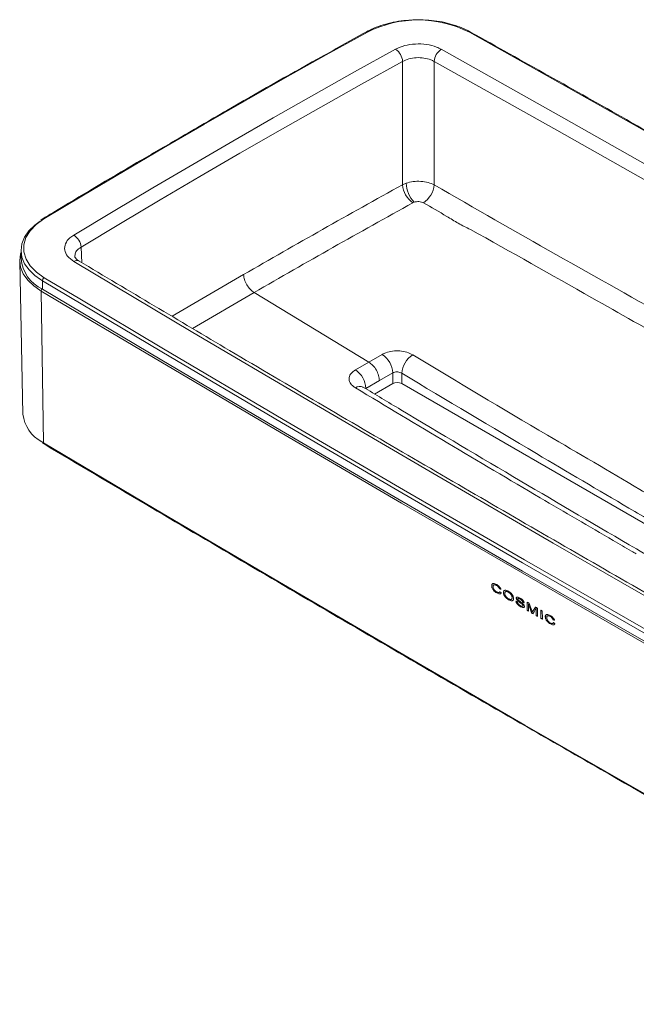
# Model space of a CAD drawing. Header units: millimetres. Extents: x -393 to 304, y 27 to 402.
# Tile 3 of 5: x 19 to 141, y 30 to 224. Entities that reach past the tile are written whole.
import ezdxf

# ---------------------------------------------------------------- set-up
doc = ezdxf.new("R2010")
doc.units = ezdxf.units.MM

msp = doc.modelspace()

# ---------------------------------------------------------------- linework, layer by layer
at = {"color": 7, "linetype": 'Continuous', "lineweight": 15}
for p, q in [((95.69, 191.75), (94.98, 191.44)), ((97.01, 187.87), (97.25, 187.98)), ((23.91, 184.71), (23.54, 184.47)), ((19.65, 178.5), (19.65, 176.86)), ((19.38, 176.38), (20.02, 146.17)), ((23.87, 170.85), (23.87, 172.48)), ((23.62, 170.46), (24.08, 140.5)), ((65.66, 170.16), (88.33, 156.43)), ((88.33, 156.43), (90.97, 157.96)), ((85.67, 154.9), (88.33, 156.43)), ((93.05, 154.31), (90.41, 152.79)), ((93.05, 152.2), (93.05, 154.31)), ((94.82, 152.2), (94.82, 154.24)), ((90.41, 152.79), (87.75, 151.25)), ((89.47, 150.13), (93.05, 152.2)), ((94.82, 152.2), (159.16, 115.06)), ((23.88, 140.49), (24.18, 140.28)), ((112.59, 112.31), (112.58, 112.3)), ((113.01, 112.48), (113.01, 112.48)), ((113.56, 112.37), (113.56, 112.36)), ((113.6, 110.88), (113.6, 110.88)), ((114.07, 110.98), (114.08, 110.99)), ((114.12, 111.71), (114.12, 111.71)), ((114.91, 110.93), (114.9, 110.93)), ((115.33, 111.13), (115.32, 111.13)), ((115.9, 111.02), (115.9, 111.01)), ((115.92, 109.54), (115.92, 109.54)), ((116.49, 109.62), (116.49, 109.63)), ((116.63, 109.96), (116.62, 109.95)), ((117.45, 109.87), (117.44, 109.86)), ((117.77, 109.34), (117.76, 109.33)), ((118.2, 109.69), (118.2, 109.68)), ((118.7, 109.11), (118.99, 108.94)), ((118.7, 109.11), (118.7, 109.11)), ((118.29, 108.18), (118.28, 108.17)), ((118.53, 108.72), (118.52, 108.71)), ((118.7, 108.26), (118.71, 108.26)), ((118.77, 108.37), (118.76, 108.36)), ((119.59, 107.45), (119.58, 107.44)), ((119.59, 107.45), (119.88, 107.28)), ((119.86, 108.65), (119.85, 108.65)), ((120.47, 106.94), (120.46, 106.94)), ((120.63, 107.09), (120.62, 107.09)), ((120.74, 107.28), (120.73, 107.28)), ((121.34, 107.79), (121.34, 107.79)), ((121.36, 106.42), (121.36, 106.42)), ((122.32, 105.87), (122.31, 105.87)), ((123.18, 106.19), (123.17, 106.19)), ((123.6, 106.37), (123.59, 106.36)), ((124.15, 106.26), (124.14, 106.25)), ((124.71, 105.6), (124.71, 105.6)), ((124.19, 104.77), (124.19, 104.77)), ((124.66, 104.87), (124.67, 104.88))]:
    msp.add_line(p, q, dxfattribs=at)
at = {"color": 8, "linetype": 'Continuous', "lineweight": 15}
for p, q in [((31.68, 176.04), (31.49, 179.12)), ((24.23, 173.09), (31.26, 168.89)), ((63.59, 173.71), (49.47, 165.47)), ((23.87, 172.48), (23.46, 172.73)), ((23.62, 170.46), (23.37, 170.6)), ((53.51, 163.07), (65.66, 170.16)), ((23.75, 140.71), (24.08, 140.5))]:
    msp.add_line(p, q, dxfattribs=at)
at = {"color": 7, "linetype": 'Continuous', "lineweight": 15, "flags": 128}
for points in [[(88.07, 221.58), (79.93, 217.06), (71.83, 212.51), (63.77, 207.94), (55.76, 203.34), (47.8, 198.72), (39.88, 194.07), (32, 189.39), (24.17, 184.69)], [(299.43, 111.14), (275.88, 125.14), (252.22, 139.09), (228.47, 152.98), (204.61, 166.81), (180.65, 180.58), (156.59, 194.29), (132.43, 207.95), (108.17, 221.55)], [(30.05, 181.5), (37.84, 186.17), (45.67, 190.82), (53.55, 195.45), (61.47, 200.05), (69.44, 204.62), (77.45, 209.17), (85.5, 213.69), (93.6, 218.19)], [(102.61, 218.17), (126.83, 204.6), (150.95, 190.96), (174.98, 177.27), (198.9, 163.51), (222.72, 149.7), (246.45, 135.83), (270.06, 121.91), (293.58, 107.92)], [(94.98, 215.78), (86.89, 211.28), (78.84, 206.77), (70.84, 202.22), (62.88, 197.66), (54.97, 193.06), (47.1, 188.44), (39.27, 183.79), (31.49, 179.12)], [(94.98, 215.78), (94.98, 202.47), (94.98, 191.44)], [(101.21, 191.41), (101.22, 202.46), (101.22, 215.77)], [(292.15, 105.55), (268.63, 119.53), (245.02, 133.45), (221.3, 147.31), (197.49, 161.12), (173.57, 174.87), (149.55, 188.56), (125.43, 202.19), (101.22, 215.77)], [(24.17, 184.69), (22.63, 183.58), (21.43, 182.34), (20.61, 181), (20.2, 179.59), (20.21, 178.17), (20.63, 176.77), (21.46, 175.43), (22.67, 174.19), (24.23, 173.09)], [(23.46, 172.73), (22.4, 173.5), (21.23, 174.64), (20.36, 175.86), (19.83, 177.15), (19.65, 178.47), (19.82, 179.79), (20.34, 181.08), (21.19, 182.31), (22.35, 183.46), (23.42, 184.24)], [(23.37, 170.6), (22.14, 171.48), (20.96, 172.61), (20.09, 173.84), (19.56, 175.14), (19.38, 176.46), (19.55, 177.79), (19.65, 178.13)], [(221.05, 66.05), (196.83, 79.63), (172.7, 93.26), (148.68, 106.96), (124.75, 120.71), (100.93, 134.52), (77.21, 148.39), (53.59, 162.31), (30.07, 176.3)], [(215.14, 62.06), (190.88, 75.66), (166.72, 89.31), (142.65, 103.03), (118.69, 116.8), (94.83, 130.63), (71.08, 144.52), (47.42, 158.47), (23.87, 172.48)], [(215.18, 59.87), (190.93, 73.51), (166.77, 87.21), (142.7, 100.96), (118.71, 114.76), (94.8, 128.61), (70.99, 142.51), (47.26, 156.46), (23.62, 170.46)], [(23.87, 170.85), (47.42, 156.84), (71.08, 142.89), (94.83, 129), (118.69, 115.17), (142.65, 101.4), (166.72, 87.68), (190.88, 74.02), (215.14, 60.43)], [(31.26, 168.89), (47.78, 159.08), (71.43, 145.14), (95.19, 131.25), (119.05, 117.41), (143.01, 103.64), (167.07, 89.93), (191.23, 76.27), (204.19, 68.99)], [(24.08, 140.5), (47.72, 126.51), (71.45, 112.56), (95.26, 98.66), (119.16, 84.81), (143.15, 71.01), (167.23, 57.27), (191.39, 43.57), (215.63, 29.92)], [(117.38, 109.27), (117.42, 109.25), (117.45, 109.23), (117.49, 109.21), (117.53, 109.19), (117.56, 109.16), (117.6, 109.14), (117.63, 109.12), (117.67, 109.1)], [(118.99, 108.94), (118.95, 108.96), (118.91, 108.98), (118.88, 109), (118.84, 109.02), (118.8, 109.04), (118.77, 109.06), (118.73, 109.09), (118.7, 109.11)], [(119.56, 109.07), (119.58, 108.04), (119.59, 107.45)], [(119.56, 109.06), (119.61, 109.03), (119.67, 109), (119.72, 108.97), (119.78, 108.93), (119.83, 108.9), (119.89, 108.87), (119.95, 108.84), (120, 108.81)], [(119.58, 107.44), (119.58, 107.65), (119.56, 109.06)], [(119.87, 107.28), (119.83, 107.3), (119.8, 107.32), (119.76, 107.34), (119.72, 107.36), (119.69, 107.38), (119.65, 107.4), (119.62, 107.42), (119.58, 107.44)], [(119.85, 108.65), (119.87, 107.45), (119.87, 107.28)], [(120.73, 106.78), (120.7, 106.8), (120.66, 106.82), (120.63, 106.84), (120.6, 106.86), (120.56, 106.88), (120.53, 106.9), (120.49, 106.92), (120.46, 106.94)], [(120.47, 106.94), (120.5, 106.92), (120.53, 106.9), (120.57, 106.88), (120.6, 106.86), (120.64, 106.84), (120.67, 106.82), (120.71, 106.8), (120.74, 106.78)], [(121.23, 108.1), (121.28, 108.07), (121.33, 108.04), (121.38, 108.01), (121.43, 107.98), (121.48, 107.96), (121.52, 107.93), (121.57, 107.9), (121.62, 107.87)], [(121.36, 106.42), (121.35, 106.59), (121.34, 107.79)], [(121.34, 107.79), (121.36, 106.89), (121.36, 106.42)], [(121.62, 107.87), (121.64, 106.45), (121.65, 106.25)], [(122.31, 105.87), (122.31, 106.07), (122.29, 107.49)], [(122.29, 107.49), (122.33, 107.46), (122.36, 107.44), (122.4, 107.42), (122.44, 107.4), (122.47, 107.38), (122.51, 107.36), (122.54, 107.34), (122.58, 107.32)], [(122.3, 107.49), (122.31, 106.46), (122.32, 105.87)], [(122.58, 107.32), (122.6, 105.9), (122.61, 105.7)], [(121.65, 106.25), (121.61, 106.27), (121.57, 106.29), (121.54, 106.31), (121.5, 106.34), (121.47, 106.36), (121.43, 106.38), (121.39, 106.4), (121.36, 106.42)], [(121.36, 106.42), (121.4, 106.4), (121.44, 106.38), (121.47, 106.36), (121.51, 106.34), (121.55, 106.32), (121.58, 106.3), (121.62, 106.28), (121.65, 106.26)], [(122.61, 105.7), (122.57, 105.72), (122.53, 105.74), (122.5, 105.76), (122.46, 105.78), (122.42, 105.8), (122.39, 105.82), (122.35, 105.85), (122.31, 105.87)], [(122.32, 105.87), (122.36, 105.85), (122.39, 105.83), (122.43, 105.81), (122.47, 105.79), (122.5, 105.77), (122.54, 105.74), (122.58, 105.72), (122.61, 105.7)]]:
    msp.add_lwpolyline(points, dxfattribs=at)
at = {"color": 7, "linetype": 'Continuous', "lineweight": 15}
for centre, radius, start, end in [((98.09, 201.62), 22.33, 63.1585, 116.6561), ((91.84, 215.57), 3.15, 3.6549, 55.9785), ((104.35, 215.56), 3.13, 123.6902, 176.2969), ((99.74, 191.78), 4.77, 184.1094, 235.1724), ((101.66, 192.01), 5.97, 182.4721, 222.4503), ((96.42, 191.84), 4.81, 303.9745, 354.9164), ((28.47, 178.91), 3.03, 4.0472, 58.612), ((26.9, 177.45), 7.27, 184.6566, 245.3598), ((24.62, 172.44), 0.757, 121.615, 177.2718), ((88.43, 154.09), 4.62, 2.665, 56.6465), ((99.5, 153.93), 4.69, 122.4649, 176.2042), ((83.13, 151.03), 4.62, 2.6572, 56.6453), ((93.93, 150.5), 1.92, 62.6097, 117.3902), ((27.02, 146.94), 7.04, 186.2413, 242.2957)]:
    msp.add_arc(centre, radius, start, end, dxfattribs=at)
at = {"color": 8, "linetype": 'Continuous', "lineweight": 15}
for centre, radius, start, end in [((87.93, 221.38), 0.243, 53.0076, 113.0953), ((108.32, 221.35), 0.245, 66.6007, 126.6459), ((24.03, 184.49), 0.248, 54.1386, 117.1287), ((30.65, 175.5), 0.988, 63.2863, 126.0729), ((24.36, 170.43), 0.749, 141.2794, 177.9964), ((86.54, 150.23), 1.42, 63.7219, 127.6469), ((24.33, 140.48), 0.249, 175.6142, 234.2953)]:
    msp.add_arc(centre, radius, start, end, dxfattribs=at)
at = {"color": 7, "linetype": 'Continuous', "lineweight": 15}
for centre, major_axis, ratio, start_param, end_param in [((6756.28, 3924.77), (9348.86, 1047.2), 0.487497, 3.86916, 3.869203), ((6756.28, 3924.77), (9348.85, 1047.2), 0.487497, 3.86916, 3.869203), ((6720.74, 3943.61), (9307.34, -1541.92), 0.659653, 4.037941, 4.037985), ((6503.82, 4622.71), (-6057.36, 19651.84), 0.363883, 1.689403, 1.689492), ((6503.82, 4622.71), (-6057.35, 19651.82), 0.363883, 1.689403, 1.689492), ((6507.64, 4603.28), (-6060.07, 19398.67), 0.368495, 1.688436, 1.688511), ((6957.49, 4275.56), (9048.94, 11104.81), 0.21907, 2.125859, 2.125937), ((6961.26, 4289.38), (9026.45, 11339.99), 0.221857, 2.117213, 2.117307), ((6957.49, 4275.56), (9048.93, 11104.8), 0.21907, 2.125859, 2.125937), ((6756.28, 3922.97), (9348.83, 1047.2), 0.487497, 3.870759, 3.870803), ((6756.28, 3922.97), (9348.82, 1047.2), 0.487497, 3.870759, 3.870803), ((6720.74, 3945.57), (9307.38, -1541.93), 0.659653, 4.03954, 4.039584)]:
    msp.add_ellipse(centre, major_axis=major_axis, ratio=ratio, start_param=start_param, end_param=end_param, dxfattribs=at)
for points, knots in [([(95.84, 223.87), (95.65, 223.86), (94.73, 223.81), (93.14, 223.52), (91.14, 223.02), (89.34, 222.38), (88.31, 221.85), (87.83, 221.61)], [0, 0, 0, 0, 0.064276, 0.305458, 0.546831, 0.788496, 1, 1, 1, 1]), ([(104.63, 223.09), (104.36, 223.17), (103.44, 223.45), (101.75, 223.75), (99.61, 223.97), (97.61, 224.02), (96.37, 223.92), (95.84, 223.87)], [0, 0, 0, 0, 0.100998, 0.341952, 0.582742, 0.823453, 1, 1, 1, 1]), ([(87.83, 221.61), (84.64, 219.84), (75.4, 214.72), (62.76, 207.58), (53.44, 202.14), (50.02, 200.15)], [0, 0, 0, 0, 0.249996, 0.724989, 1, 1, 1, 1]), ([(108.41, 221.57), (108.13, 221.73), (107.3, 222.16), (106.05, 222.69), (105.01, 222.98), (104.63, 223.09)], [0, 0, 0, 0, 0.250055, 0.724407, 1, 1, 1, 1]), ([(150.55, 197.86), (146.78, 200), (132.8, 207.95), (118.71, 215.82), (108.41, 221.57)], [0, 0, 0, 0, 0.269768, 1, 1, 1, 1]), ([(93.6, 218.19), (94.18, 218.45), (95.34, 218.97), (97.52, 219.28), (99.72, 219.18), (101.46, 218.74), (102.31, 218.32), (102.61, 218.17)], [0, 0, 0, 0, 0.220266, 0.440539, 0.660674, 0.880758, 1, 1, 1, 1]), ([(101.22, 215.77), (101.01, 215.87), (100.42, 216.18), (99.22, 216.48), (97.69, 216.56), (96.18, 216.34), (95.38, 215.96), (94.98, 215.78)], [0, 0, 0, 0, 0.119275, 0.339359, 0.559448, 0.779692, 1, 1, 1, 1]), ([(50.02, 200.15), (47.52, 198.7), (39.4, 194.01), (30.75, 188.83), (24.58, 185.11), (23.91, 184.71)], [0, 0, 0, 0, 0.283746, 0.92222, 1, 1, 1, 1]), ([(94.98, 191.44), (89.71, 188.51), (79.16, 182.65), (68.78, 176.69), (63.59, 173.71)], [0, 0, 0, 0, 0.49997, 1, 1, 1, 1]), ([(101.21, 191.41), (100.84, 191.58), (100.07, 191.93), (98.6, 192.15), (97.06, 192.12), (96.15, 191.87), (95.69, 191.75)], [0, 0, 0, 0, 0.240196, 0.493362, 0.746699, 1, 1, 1, 1]), ([(196.77, 136.98), (180.94, 146.12), (157.19, 159.81), (125.26, 177.62), (109.23, 186.82), (101.21, 191.41)], [0, 0, 0, 0, 0.499977, 0.75, 1, 1, 1, 1]), ([(65.66, 170.16), (70.84, 173.13), (81.2, 179.09), (91.74, 184.94), (97.01, 187.87)], [0, 0, 0, 0, 0.499969, 1, 1, 1, 1]), ([(97.25, 187.98), (97.41, 188.02), (97.71, 188.11), (98.23, 188.12), (98.73, 188.04), (98.98, 187.91), (99.11, 187.85)], [0, 0, 0, 0, 0.254181, 0.507938, 0.760791, 1, 1, 1, 1]), ([(99.11, 187.85), (100.66, 186.97), (102.98, 185.65), (105.97, 183.83), (107.54, 182.98), (108.4, 182.62), (108.4, 182.62)], [0, 0, 0, 0, 0.499815, 0.750325, 0.999995, 1, 1, 1, 1]), ([(30.07, 176.3), (29.62, 176.63), (28.7, 177.29), (28.16, 178.55), (28.32, 179.82), (29.06, 180.83), (29.79, 181.32), (30.05, 181.5)], [0, 0, 0, 0, 0.220266, 0.440539, 0.660674, 0.880758, 1, 1, 1, 1]), ([(108.4, 182.62), (108.4, 182.62), (116.41, 178.14), (135.41, 167.44), (164.24, 151.08), (184.97, 139.15), (194.8, 133.49)], [0, 0, 0, 0, 0, 0.275931, 0.656639, 1, 1, 1, 1]), ([(31.12, 176.39), (30.98, 176.47), (30.61, 176.69), (30.34, 177.01), (30.25, 177.21), (30.25, 177.24), (30.25, 177.25)], [0, 0, 0, 0, 0.199429, 0.496156, 0.795988, 1, 1, 1, 1]), ([(222.02, 66.16), (215.69, 69.7), (197.34, 79.97), (167.13, 97.06), (131.46, 117.48), (96.02, 138.03), (62.56, 157.66), (41, 170.49), (31.1, 176.38)], [0, 0, 0, 0, 0.097904, 0.283927, 0.46995, 0.655973, 0.841996, 1, 1, 1, 1]), ([(65.66, 170.16), (65.39, 170.35), (64.86, 170.75), (64.19, 171.68), (63.71, 172.72), (63.63, 173.38), (63.59, 173.71)], [0, 0, 0, 0, 0.250001, 0.5, 0.75, 1, 1, 1, 1]), ([(90.97, 157.96), (91.21, 158.08), (91.8, 158.38), (93.01, 158.65), (94.45, 158.68), (95.87, 158.44), (96.61, 158.07), (96.98, 157.89)], [0, 0, 0, 0, 0.141119, 0.355852, 0.570589, 0.785308, 1, 1, 1, 1]), ([(96.98, 157.89), (105.82, 152.57), (120.73, 143.62), (138.9, 133.13), (148.27, 127.36), (152.02, 125.38), (152.48, 125.05), (152.48, 125.05)], [0, 0, 0, 0, 0.479047, 0.807653, 0.971926, 0.999999, 1, 1, 1, 1]), ([(90.41, 152.79), (90.38, 153.12), (90.32, 153.79), (89.84, 154.87), (89.15, 155.83), (88.61, 156.23), (88.33, 156.43)], [0, 0, 0, 0, 0.25, 0.499999, 0.75, 1, 1, 1, 1]), ([(85.67, 151.36), (85.46, 151.5), (84.94, 151.85), (84.45, 152.57), (84.37, 153.42), (84.75, 154.25), (85.36, 154.68), (85.67, 154.9)], [0, 0, 0, 0, 0.141329, 0.355988, 0.570638, 0.785306, 1, 1, 1, 1]), ([(94.82, 154.24), (94.71, 154.3), (94.49, 154.42), (94.07, 154.5), (93.65, 154.51), (93.29, 154.43), (93.12, 154.34), (93.05, 154.31)], [0, 0, 0, 0, 0.214965, 0.429839, 0.644547, 0.859071, 1, 1, 1, 1]), ([(160.22, 115.71), (157.18, 117.46), (153.38, 119.65), (146.53, 123.62), (136.64, 129.41), (118.64, 139.99), (103.69, 148.93), (94.82, 154.24)], [0, 0, 0, 0, 0.139555, 0.174443, 0.313998, 0.593108, 1, 1, 1, 1]), ([(87.17, 151.5), (87.12, 151.54), (87.07, 151.58), (87.09, 151.55), (87.09, 151.55)], [0, 0, 0, 0, 0.989006, 1, 1, 1, 1]), ([(141.14, 118.59), (141.14, 118.59), (140.84, 118.76), (139.28, 119.61), (133.02, 123.33), (114.77, 133.94), (97.81, 144.08), (85.67, 151.36)], [0, 0, 0, 0, 0.000001, 0.016527, 0.081576, 0.341957, 1, 1, 1, 1]), ([(152.53, 113), (148.74, 115.18), (137.31, 121.77), (118.01, 133.13), (100.01, 143.79), (89.65, 150.02), (87.17, 151.51)], [0, 0, 0, 0, 0.1738201, 0.5247282, 0.8859898, 1, 1, 1, 1]), ([(24.18, 140.28), (30.84, 136.33), (50.13, 124.89), (82.26, 106.05), (112.26, 88.59), (129.63, 78.64), (134.13, 76.06)], [0, 0, 0, 0, 0.182987, 0.530662, 0.878337, 1, 1, 1, 1]), ([(112.58, 112.3), (112.58, 112.37), (112.59, 112.43), (112.61, 112.54), (112.64, 112.59), (112.72, 112.7), (112.81, 112.74), (113.01, 112.76), (113.12, 112.74), (113.34, 112.66), (113.45, 112.61), (113.57, 112.54)], [0, 0, 0, 0, 0.125, 0.125, 0.25, 0.25, 0.5, 0.5, 0.75, 0.75, 1, 1, 1, 1]), ([(113.6, 110.88), (113.48, 110.95), (113.36, 111.02), (113.14, 111.2), (113.02, 111.31), (112.87, 111.5), (112.82, 111.57), (112.74, 111.72), (112.71, 111.79), (112.65, 111.94), (112.62, 112.01), (112.59, 112.16), (112.58, 112.23), (112.58, 112.3)], [0, 0, 0, 0, 0.25, 0.25, 0.5, 0.5, 0.625, 0.625, 0.75, 0.75, 0.875, 0.875, 1, 1, 1, 1]), ([(112.77, 112.69), (112.74, 112.68), (112.65, 112.64), (112.6, 112.48), (112.59, 112.35), (112.59, 112.31)], [0, 0, 0, 0, 0.281093, 0.747016, 1, 1, 1, 1]), ([(112.59, 112.31), (112.59, 112.24), (112.6, 112.17), (112.63, 112.02), (112.65, 111.95), (112.71, 111.8), (112.75, 111.72), (112.83, 111.58), (112.88, 111.51), (113.03, 111.32), (113.14, 111.21), (113.37, 111.03), (113.49, 110.95), (113.6, 110.88)], [0, 0, 0, 0, 0.125, 0.125, 0.25, 0.25, 0.375, 0.375, 0.5, 0.5, 0.75, 0.75, 1, 1, 1, 1]), ([(113.56, 112.36), (113.47, 112.41), (113.39, 112.45), (113.23, 112.5), (113.15, 112.52), (113.05, 112.5), (113.01, 112.48), (112.96, 112.44), (112.94, 112.42), (112.91, 112.35), (112.89, 112.31), (112.88, 112.23), (112.87, 112.18), (112.87, 112.13)], [0, 0, 0, 0, 0.25, 0.25, 0.5, 0.5, 0.625, 0.625, 0.75, 0.75, 0.875, 0.875, 1, 1, 1, 1]), ([(112.87, 112.13), (112.87, 112.04), (112.89, 111.93), (112.96, 111.72), (113.01, 111.61), (113.15, 111.41), (113.23, 111.33), (113.4, 111.19), (113.48, 111.13), (113.57, 111.08)], [0, 0, 0, 0, 0.25, 0.25, 0.5, 0.5, 0.75, 0.75, 1, 1, 1, 1]), ([(113.02, 112.47), (113.04, 112.49), (113.12, 112.53), (113.32, 112.5), (113.48, 112.41), (113.56, 112.37)], [0, 0, 0, 0, 0.188733, 0.560521, 1, 1, 1, 1]), ([(113.56, 112.37), (113.62, 112.34), (113.67, 112.3), (113.78, 112.22), (113.84, 112.17), (113.94, 112.06), (113.99, 111.99), (114.05, 111.89), (114.07, 111.86), (114.1, 111.79), (114.11, 111.75), (114.12, 111.71)], [0, 0, 0, 0, 0.25, 0.25, 0.5, 0.5, 0.75, 0.75, 0.875, 0.875, 1, 1, 1, 1]), ([(114.12, 111.71), (114.1, 111.75), (114.09, 111.78), (114.06, 111.85), (114.04, 111.89), (113.98, 111.99), (113.93, 112.05), (113.78, 112.22), (113.67, 112.3), (113.56, 112.36)], [0, 0, 0, 0, 0.125, 0.125, 0.25, 0.25, 0.5, 0.5, 1, 1, 1, 1]), ([(113.57, 112.54), (113.65, 112.49), (113.73, 112.44), (113.89, 112.32), (113.97, 112.25), (114.12, 112.09), (114.2, 112), (114.29, 111.85), (114.32, 111.8), (114.37, 111.7), (114.39, 111.64), (114.41, 111.59)], [0, 0, 0, 0, 0.25, 0.25, 0.5, 0.5, 0.75, 0.75, 0.875, 0.875, 1, 1, 1, 1]), ([(113.57, 111.08), (113.63, 111.05), (113.69, 111.01), (113.82, 110.97), (113.88, 110.96), (113.99, 110.95), (114.05, 110.96), (114.11, 111.01), (114.13, 111.03), (114.16, 111.07), (114.17, 111.1), (114.18, 111.13)], [0, 0, 0, 0, 0.25, 0.25, 0.5, 0.5, 0.75, 0.75, 0.875, 0.875, 1, 1, 1, 1]), ([(114.47, 110.91), (114.45, 110.87), (114.44, 110.84), (114.39, 110.78), (114.36, 110.75), (114.27, 110.7), (114.19, 110.69), (114.03, 110.7), (113.95, 110.72), (113.77, 110.78), (113.69, 110.83), (113.6, 110.88)], [0, 0, 0, 0, 0.125, 0.125, 0.25, 0.25, 0.5, 0.5, 0.75, 0.75, 1, 1, 1, 1]), ([(113.6, 110.88), (113.78, 110.8), (114.02, 110.69), (114.27, 110.69), (114.33, 110.74), (114.33, 110.75)], [0, 0, 0, 0, 0.648005, 0.942985, 1, 1, 1, 1]), ([(114.19, 111.13), (114.17, 111.08), (114.15, 111.02), (114.09, 111), (114.08, 111)], [0, 0, 0, 0, 0.767638, 1, 1, 1, 1]), ([(114.9, 110.93), (114.9, 111), (114.9, 111.06), (114.93, 111.17), (114.95, 111.23), (115.01, 111.31), (115.04, 111.34), (115.12, 111.38), (115.17, 111.4), (115.32, 111.41), (115.43, 111.4), (115.6, 111.34), (115.66, 111.32), (115.78, 111.26), (115.83, 111.23), (115.89, 111.2)], [0, 0, 0, 0, 0.125, 0.125, 0.25, 0.25, 0.375, 0.375, 0.5, 0.5, 0.75, 0.75, 0.875, 0.875, 1, 1, 1, 1]), ([(115.92, 109.54), (115.8, 109.61), (115.69, 109.68), (115.47, 109.87), (115.36, 109.97), (115.16, 110.22), (115.07, 110.36), (114.97, 110.57), (114.95, 110.65), (114.91, 110.79), (114.9, 110.86), (114.9, 110.93)], [0, 0, 0, 0, 0.25, 0.25, 0.5, 0.5, 0.75, 0.75, 0.875, 0.875, 1, 1, 1, 1]), ([(115.09, 111.35), (115.06, 111.34), (114.98, 111.3), (114.91, 111.14), (114.91, 111), (114.91, 110.93)], [0, 0, 0, 0, 0.224707, 0.655978, 1, 1, 1, 1]), ([(114.91, 110.93), (114.91, 110.87), (114.92, 110.8), (114.95, 110.65), (114.98, 110.58), (115.04, 110.43), (115.08, 110.36), (115.17, 110.23), (115.22, 110.16), (115.37, 109.98), (115.47, 109.87), (115.7, 109.69), (115.81, 109.61), (115.92, 109.54)], [0, 0, 0, 0, 0.125, 0.125, 0.25, 0.25, 0.375, 0.375, 0.5, 0.5, 0.75, 0.75, 1, 1, 1, 1]), ([(115.9, 111.01), (115.81, 111.06), (115.72, 111.1), (115.55, 111.15), (115.47, 111.16), (115.36, 111.15), (115.33, 111.13), (115.27, 111.09), (115.25, 111.06), (115.21, 110.99), (115.2, 110.95), (115.19, 110.86), (115.19, 110.81), (115.19, 110.76)], [0, 0, 0, 0, 0.25, 0.25, 0.5, 0.5, 0.625, 0.625, 0.75, 0.75, 0.875, 0.875, 1, 1, 1, 1]), ([(115.19, 110.76), (115.19, 110.71), (115.19, 110.66), (115.21, 110.56), (115.23, 110.5), (115.29, 110.34), (115.36, 110.24), (115.5, 110.05), (115.58, 109.97), (115.75, 109.83), (115.83, 109.78), (115.91, 109.73)], [0, 0, 0, 0, 0.125, 0.125, 0.25, 0.25, 0.5, 0.5, 0.75, 0.75, 1, 1, 1, 1]), ([(115.33, 111.12), (115.35, 111.13), (115.43, 111.18), (115.63, 111.15), (115.81, 111.06), (115.9, 111.02)], [0, 0, 0, 0, 0.131167, 0.537158, 1, 1, 1, 1]), ([(115.89, 111.2), (115.95, 111.16), (116.01, 111.13), (116.12, 111.05), (116.18, 111.01), (116.35, 110.87), (116.46, 110.76), (116.66, 110.51), (116.75, 110.36), (116.84, 110.14), (116.87, 110.07), (116.9, 109.92), (116.91, 109.85), (116.91, 109.79)], [0, 0, 0, 0, 0.125, 0.125, 0.25, 0.25, 0.5, 0.5, 0.75, 0.75, 0.875, 0.875, 1, 1, 1, 1]), ([(115.9, 111.02), (115.99, 110.96), (116.07, 110.91), (116.24, 110.77), (116.32, 110.68), (116.46, 110.49), (116.52, 110.38), (116.59, 110.22), (116.6, 110.17), (116.62, 110.06), (116.63, 110.01), (116.63, 109.96)], [0, 0, 0, 0, 0.25, 0.25, 0.5, 0.5, 0.75, 0.75, 0.875, 0.875, 1, 1, 1, 1]), ([(116.62, 109.95), (116.62, 110), (116.61, 110.05), (116.59, 110.16), (116.58, 110.21), (116.52, 110.38), (116.46, 110.49), (116.31, 110.68), (116.23, 110.76), (116.07, 110.9), (115.98, 110.96), (115.9, 111.01)], [0, 0, 0, 0, 0.125, 0.125, 0.25, 0.25, 0.5, 0.5, 0.75, 0.75, 1, 1, 1, 1]), ([(115.91, 109.73), (115.95, 109.7), (116, 109.68), (116.08, 109.64), (116.12, 109.63), (116.25, 109.59), (116.33, 109.58), (116.47, 109.6), (116.53, 109.64), (116.59, 109.73), (116.6, 109.77), (116.62, 109.86), (116.62, 109.91), (116.62, 109.95)], [0, 0, 0, 0, 0.125, 0.125, 0.25, 0.25, 0.5, 0.5, 0.75, 0.75, 0.875, 0.875, 1, 1, 1, 1]), ([(116.91, 109.79), (116.91, 109.72), (116.9, 109.66), (116.88, 109.55), (116.85, 109.5), (116.76, 109.39), (116.68, 109.34), (116.48, 109.33), (116.37, 109.35), (116.15, 109.42), (116.03, 109.47), (115.92, 109.54)], [0, 0, 0, 0, 0.125, 0.125, 0.25, 0.25, 0.5, 0.5, 0.75, 0.75, 1, 1, 1, 1]), ([(115.92, 109.54), (116.09, 109.46), (116.34, 109.34), (116.62, 109.32), (116.7, 109.38), (116.73, 109.4)], [0, 0, 0, 0, 0.572305, 0.870499, 1, 1, 1, 1]), ([(116.63, 109.96), (116.62, 109.88), (116.61, 109.74), (116.54, 109.64), (116.5, 109.63), (116.49, 109.63)], [0, 0, 0, 0, 0.570838, 0.965954, 1, 1, 1, 1]), ([(118.28, 108.17), (118.09, 108.28), (117.9, 108.41), (117.64, 108.68), (117.56, 108.79), (117.46, 108.97), (117.43, 109.03), (117.39, 109.15), (117.39, 109.21), (117.38, 109.27)], [0, 0, 0, 0, 0.5, 0.5, 0.75, 0.75, 0.875, 0.875, 1, 1, 1, 1]), ([(117.39, 109.27), (117.39, 109.22), (117.4, 109.16), (117.44, 109.04), (117.47, 108.98), (117.56, 108.8), (117.64, 108.69), (117.82, 108.51), (117.91, 108.43), (118.1, 108.29), (118.2, 108.23), (118.29, 108.18)], [0, 0, 0, 0, 0.125, 0.125, 0.25, 0.25, 0.5, 0.5, 0.75, 0.75, 1, 1, 1, 1]), ([(117.44, 109.86), (117.44, 109.91), (117.45, 109.95), (117.49, 110), (117.51, 110.03), (117.59, 110.07), (117.66, 110.07), (117.8, 110.05), (117.88, 110.02), (118.03, 109.96), (118.11, 109.92), (118.18, 109.88)], [0, 0, 0, 0, 0.125, 0.125, 0.25, 0.25, 0.5, 0.5, 0.75, 0.75, 1, 1, 1, 1]), ([(117.76, 109.33), (117.69, 109.41), (117.61, 109.48), (117.52, 109.62), (117.49, 109.67), (117.46, 109.77), (117.45, 109.82), (117.44, 109.86)], [0, 0, 0, 0, 0.5, 0.5, 0.75, 0.75, 1, 1, 1, 1]), ([(117.54, 110.04), (117.52, 110.02), (117.47, 110), (117.45, 109.92), (117.45, 109.88), (117.45, 109.87)], [0, 0, 0, 0, 0.471009, 0.867121, 1, 1, 1, 1]), ([(117.45, 109.87), (117.45, 109.82), (117.46, 109.77), (117.5, 109.67), (117.53, 109.62), (117.62, 109.49), (117.69, 109.41), (117.77, 109.34)], [0, 0, 0, 0, 0.25, 0.25, 0.5, 0.5, 1, 1, 1, 1]), ([(117.67, 109.1), (117.68, 109.06), (117.69, 109.02), (117.71, 108.94), (117.73, 108.9), (117.79, 108.79), (117.84, 108.72), (117.96, 108.59), (118.02, 108.54), (118.14, 108.44), (118.21, 108.4), (118.27, 108.37)], [0, 0, 0, 0, 0.125, 0.125, 0.25, 0.25, 0.5, 0.5, 0.75, 0.75, 1, 1, 1, 1]), ([(118.2, 109.68), (118.1, 109.74), (118.01, 109.78), (117.88, 109.82), (117.83, 109.82), (117.78, 109.8), (117.76, 109.79), (117.74, 109.76), (117.73, 109.74), (117.73, 109.71)], [0, 0, 0, 0, 0.5, 0.5, 0.75, 0.75, 0.875, 0.875, 1, 1, 1, 1]), ([(117.73, 109.71), (117.73, 109.68), (117.74, 109.65), (117.77, 109.58), (117.79, 109.55), (117.81, 109.52)], [0, 0, 0, 0, 0.5, 0.5, 1, 1, 1, 1]), ([(117.74, 109.71), (117.74, 109.74), (117.75, 109.76), (117.77, 109.8), (117.79, 109.81), (117.84, 109.82), (117.88, 109.82), (118.02, 109.79), (118.11, 109.74), (118.2, 109.69)], [0, 0, 0, 0, 0.125, 0.125, 0.25, 0.25, 0.5, 0.5, 1, 1, 1, 1]), ([(118.52, 108.71), (118.46, 108.77), (118.4, 108.82), (118.27, 108.92), (118.2, 108.97), (118.01, 109.12), (117.88, 109.22), (117.76, 109.33)], [0, 0, 0, 0, 0.25, 0.25, 0.5, 0.5, 1, 1, 1, 1]), ([(117.77, 109.34), (117.89, 109.22), (118.02, 109.12), (118.21, 108.97), (118.28, 108.92), (118.4, 108.82), (118.47, 108.77), (118.53, 108.72)], [0, 0, 0, 0, 0.5, 0.5, 0.75, 0.75, 1, 1, 1, 1]), ([(117.81, 109.52), (117.85, 109.48), (117.88, 109.45), (117.95, 109.39), (117.99, 109.36), (118.1, 109.27), (118.17, 109.21), (118.39, 109.05), (118.54, 108.94), (118.68, 108.81)], [0, 0, 0, 0, 0.125, 0.125, 0.25, 0.25, 0.5, 0.5, 1, 1, 1, 1]), ([(118.18, 109.88), (118.35, 109.78), (118.51, 109.67), (118.74, 109.44), (118.82, 109.35), (118.91, 109.2), (118.93, 109.15), (118.97, 109.04), (118.98, 108.99), (118.99, 108.94)], [0, 0, 0, 0, 0.5, 0.5, 0.75, 0.75, 0.875, 0.875, 1, 1, 1, 1]), ([(118.2, 109.69), (118.3, 109.63), (118.41, 109.56), (118.55, 109.42), (118.6, 109.37), (118.65, 109.27), (118.67, 109.24), (118.69, 109.17), (118.7, 109.14), (118.7, 109.11)], [0, 0, 0, 0, 0.5, 0.5, 0.75, 0.75, 0.875, 0.875, 1, 1, 1, 1]), ([(118.7, 109.11), (118.69, 109.14), (118.68, 109.17), (118.66, 109.24), (118.64, 109.27), (118.59, 109.36), (118.55, 109.42), (118.4, 109.56), (118.3, 109.62), (118.2, 109.68)], [0, 0, 0, 0, 0.125, 0.125, 0.25, 0.25, 0.5, 0.5, 1, 1, 1, 1]), ([(118.27, 108.37), (118.37, 108.31), (118.47, 108.26), (118.61, 108.23), (118.66, 108.23), (118.71, 108.26), (118.73, 108.27), (118.75, 108.3), (118.75, 108.31), (118.76, 108.33), (118.76, 108.35), (118.76, 108.36)], [0, 0, 0, 0, 0.5, 0.5, 0.75, 0.75, 0.875, 0.875, 0.9375, 0.9375, 1, 1, 1, 1]), ([(119.05, 108.21), (119.05, 108.16), (119.04, 108.12), (119.01, 108.06), (118.98, 108.03), (118.9, 107.98), (118.83, 107.98), (118.68, 108), (118.6, 108.02), (118.44, 108.09), (118.36, 108.13), (118.28, 108.17)], [0, 0, 0, 0, 0.125, 0.125, 0.25, 0.25, 0.5, 0.5, 0.75, 0.75, 1, 1, 1, 1]), ([(118.29, 108.18), (118.37, 108.13), (118.57, 108.03), (118.81, 107.96), (118.93, 108.01), (118.96, 108.02)], [0, 0, 0, 0, 0.338167, 0.840738, 1, 1, 1, 1]), ([(118.76, 108.36), (118.76, 108.38), (118.76, 108.39), (118.75, 108.43), (118.74, 108.45), (118.72, 108.5), (118.7, 108.53), (118.63, 108.62), (118.58, 108.67), (118.52, 108.71)], [0, 0, 0, 0, 0.125, 0.125, 0.25, 0.25, 0.5, 0.5, 1, 1, 1, 1]), ([(118.53, 108.72), (118.58, 108.67), (118.64, 108.62), (118.71, 108.53), (118.73, 108.5), (118.75, 108.45), (118.76, 108.43), (118.77, 108.4), (118.77, 108.38), (118.77, 108.37)], [0, 0, 0, 0, 0.5, 0.5, 0.75, 0.75, 0.875, 0.875, 1, 1, 1, 1]), ([(118.68, 108.81), (118.77, 108.73), (118.85, 108.64), (118.96, 108.49), (118.99, 108.43), (119.04, 108.32), (119.05, 108.26), (119.05, 108.21)], [0, 0, 0, 0, 0.5, 0.5, 0.75, 0.75, 1, 1, 1, 1]), ([(118.77, 108.37), (118.77, 108.34), (118.76, 108.3), (118.74, 108.27), (118.71, 108.26), (118.71, 108.26)], [0, 0, 0, 0, 0.441277, 0.882039, 1, 1, 1, 1]), ([(120.52, 107.38), (120.53, 107.33), (120.55, 107.28), (120.57, 107.24), (120.58, 107.21), (120.58, 107.19), (120.59, 107.16), (120.6, 107.14), (120.61, 107.11), (120.62, 107.09)], [0, 0, 0, 0, 0.0001629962, 0.0001629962, 0.0001629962, 0.0002444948, 0.0002444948, 0.0002444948, 0.0003259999, 0.0003259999, 0.0003259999, 0.0003259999]), ([(120.62, 107.09), (120.63, 107.1), (120.64, 107.12), (120.65, 107.14), (120.66, 107.16), (120.67, 107.18), (120.69, 107.21), (120.7, 107.23), (120.72, 107.26), (120.73, 107.28)], [0, 0, 0, 0, 0.0000892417, 0.0000892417, 0.0000892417, 0.0002231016, 0.0002231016, 0.0002231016, 0.0003569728, 0.0003569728, 0.0003569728, 0.0003569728]), ([(120.74, 107.28), (120.72, 107.25), (120.7, 107.22), (120.68, 107.19), (120.67, 107.17), (120.66, 107.16), (120.65, 107.14), (120.64, 107.12), (120.63, 107.11), (120.63, 107.09)], [0, 0, 0, 0, 0.0001784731, 0.0001784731, 0.0001784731, 0.000267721, 0.000267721, 0.000267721, 0.0003569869, 0.0003569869, 0.0003569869, 0.0003569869]), ([(123.17, 106.19), (123.17, 106.25), (123.17, 106.31), (123.2, 106.43), (123.22, 106.47), (123.31, 106.59), (123.4, 106.63), (123.59, 106.64), (123.7, 106.62), (123.93, 106.55), (124.04, 106.5), (124.15, 106.43)], [0, 0, 0, 0, 0.125, 0.125, 0.25, 0.25, 0.5, 0.5, 0.75, 0.75, 1, 1, 1, 1]), ([(124.19, 104.77), (124.07, 104.84), (123.95, 104.91), (123.72, 105.09), (123.61, 105.2), (123.46, 105.39), (123.41, 105.46), (123.33, 105.6), (123.29, 105.68), (123.23, 105.83), (123.21, 105.9), (123.18, 106.05), (123.17, 106.12), (123.17, 106.19)], [0, 0, 0, 0, 0.25, 0.25, 0.5, 0.5, 0.625, 0.625, 0.75, 0.75, 0.875, 0.875, 1, 1, 1, 1]), ([(123.36, 106.58), (123.33, 106.57), (123.24, 106.52), (123.18, 106.37), (123.18, 106.24), (123.18, 106.19)], [0, 0, 0, 0, 0.281066, 0.746975, 1, 1, 1, 1]), ([(123.18, 106.19), (123.18, 106.12), (123.19, 106.05), (123.22, 105.91), (123.24, 105.83), (123.3, 105.68), (123.34, 105.61), (123.42, 105.47), (123.46, 105.4), (123.62, 105.2), (123.73, 105.1), (123.96, 104.92), (124.08, 104.84), (124.19, 104.77)], [0, 0, 0, 0, 0.125, 0.125, 0.25, 0.25, 0.375, 0.375, 0.5, 0.5, 0.75, 0.75, 1, 1, 1, 1]), ([(124.14, 106.25), (124.06, 106.3), (123.98, 106.34), (123.82, 106.39), (123.74, 106.4), (123.63, 106.38), (123.6, 106.37), (123.55, 106.33), (123.53, 106.3), (123.49, 106.24), (123.48, 106.2), (123.46, 106.12), (123.46, 106.07), (123.46, 106.02)], [0, 0, 0, 0, 0.25, 0.25, 0.5, 0.5, 0.625, 0.625, 0.75, 0.75, 0.875, 0.875, 1, 1, 1, 1]), ([(123.46, 106.02), (123.46, 105.92), (123.48, 105.82), (123.55, 105.6), (123.6, 105.49), (123.74, 105.3), (123.82, 105.22), (123.99, 105.08), (124.07, 105.02), (124.15, 104.97)], [0, 0, 0, 0, 0.25, 0.25, 0.5, 0.5, 0.75, 0.75, 1, 1, 1, 1]), ([(123.6, 106.36), (123.63, 106.37), (123.71, 106.42), (123.9, 106.38), (124.06, 106.3), (124.15, 106.26)], [0, 0, 0, 0, 0.188721, 0.560492, 1, 1, 1, 1]), ([(124.71, 105.6), (124.69, 105.63), (124.68, 105.67), (124.65, 105.74), (124.63, 105.77), (124.57, 105.88), (124.52, 105.94), (124.37, 106.11), (124.26, 106.19), (124.14, 106.25)], [0, 0, 0, 0, 0.125, 0.125, 0.25, 0.25, 0.5, 0.5, 1, 1, 1, 1]), ([(124.15, 106.43), (124.24, 106.38), (124.32, 106.33), (124.48, 106.21), (124.56, 106.14), (124.71, 105.98), (124.79, 105.89), (124.88, 105.74), (124.91, 105.69), (124.96, 105.58), (124.98, 105.53), (125, 105.48)], [0, 0, 0, 0, 0.25, 0.25, 0.5, 0.5, 0.75, 0.75, 0.875, 0.875, 1, 1, 1, 1]), ([(124.15, 106.26), (124.21, 106.22), (124.26, 106.19), (124.37, 106.1), (124.43, 106.06), (124.53, 105.95), (124.58, 105.88), (124.64, 105.78), (124.66, 105.74), (124.69, 105.67), (124.7, 105.64), (124.71, 105.6)], [0, 0, 0, 0, 0.25, 0.25, 0.5, 0.5, 0.75, 0.75, 0.875, 0.875, 1, 1, 1, 1]), ([(124.15, 104.97), (124.22, 104.93), (124.28, 104.9), (124.41, 104.86), (124.47, 104.84), (124.58, 104.84), (124.64, 104.85), (124.7, 104.9), (124.72, 104.92), (124.75, 104.96), (124.76, 104.99), (124.77, 105.02)], [0, 0, 0, 0, 0.25, 0.25, 0.5, 0.5, 0.75, 0.75, 0.875, 0.875, 1, 1, 1, 1]), ([(124.78, 105.02), (124.76, 104.97), (124.73, 104.91), (124.68, 104.89), (124.67, 104.88)], [0, 0, 0, 0, 0.767617, 1, 1, 1, 1]), ([(125.06, 104.8), (125.04, 104.76), (125.03, 104.72), (124.98, 104.67), (124.95, 104.64), (124.86, 104.59), (124.78, 104.58), (124.62, 104.59), (124.54, 104.61), (124.36, 104.67), (124.27, 104.72), (124.19, 104.77)], [0, 0, 0, 0, 0.125, 0.125, 0.25, 0.25, 0.5, 0.5, 0.75, 0.75, 1, 1, 1, 1]), ([(124.19, 104.77), (124.36, 104.69), (124.61, 104.57), (124.86, 104.57), (124.91, 104.63), (124.92, 104.64)], [0, 0, 0, 0, 0.648011, 0.94298, 1, 1, 1, 1]), ([(134.13, 76.06), (142.48, 71.26), (163.68, 59.07), (190.92, 43.64), (209.82, 33.02), (215.74, 29.7)], [0, 0, 0, 0, 0.3087808, 0.7837784, 1, 1, 1, 1])]:
    msp.add_open_spline(points, degree=3, knots=knots, dxfattribs=at)
at = {"color": 8, "linetype": 'Continuous', "lineweight": 15}
msp.add_open_spline([(31.49, 179.12), (31.32, 179.01), (30.81, 178.67), (30.3, 178.03), (30.29, 177.49), (30.28, 177.25)], degree=3, knots=[0, 0, 0, 0, 0.227866, 0.648315, 1, 1, 1, 1], dxfattribs=at)

doc.saveas('drawing.dxf')
